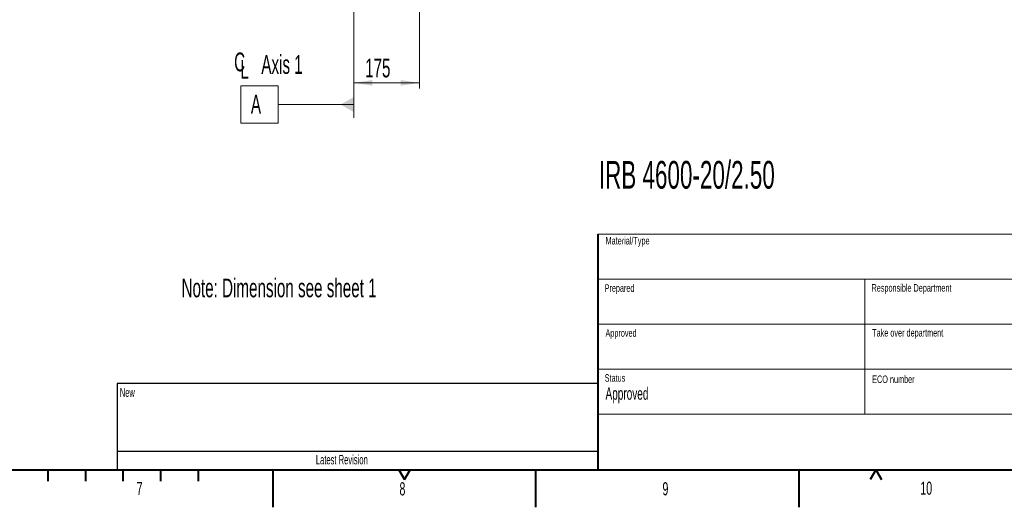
# Model space of a CAD drawing. Header units: millimetres. Extents: x 0 to 8410, y 0 to 5940.
# Tile 135 of 256: x 4230 to 6852, y 0 to 1299. Entities that reach past the tile are written whole.
import ezdxf

# ---------------------------------------------------------------- set-up
doc = ezdxf.new("R2010")
doc.units = ezdxf.units.MM
doc.header["$LTSCALE"] = 10
doc.linetypes.add('CENTERX2', pattern=[20.32, 12.7, -2.54, 2.54, -2.54])
doc.styles.add('SLDTEXTSTYLE0', font='TXT', dxfattribs={"width": 0.605})
doc.dimstyles.new('SLDDIMSTYLE0', dxfattribs={"dimtxt": 50, "dimasz": 50, "dimexe": 0, "dimexo": 0.0625, "dimgap": 12.5, "dimtad": 1, "dimtoh": 1, "dimdec": 1, "dimrnd": 1e-09, "dimzin": 12, "dimdsep": 46, "dimtxsty": 'SLDTEXTSTYLE0', "dimsah": 1, "dimcen": 0.09, "dimadec": 0, "dimazin": 0, "dimtfac": 1, "dimtofl": 0, "dimtmove": 0, "dimatfit": 3, "dimfxl": 1, "dimfrac": 2, "dimtolj": 1, "dimtzin": 12, "dimarcsym": 0})

# ---------------------------------------------------------------- blocks, each defined once
blk = doc.blocks.new('*D28')
at = {"color": 7, "linetype": 'Continuous', "lineweight": 0}
for p, q in [((5294.6, 1878), (5294.6, 1115.9)), ((5119.6, 1250.9), (5119.6, 1115.9)), ((5294.6, 1130.9), (5119.6, 1130.9))]:
    blk.add_line(p, q, dxfattribs=at)
for points in [[(5119.6, 1130.9), (5169.6, 1123.4), (5169.6, 1138.4)], [(5294.6, 1130.9), (5244.6, 1138.4), (5244.6, 1123.4)]]:
    blk.add_solid(points, dxfattribs=at)
at = {"color": 7, "linetype": 'Continuous', "lineweight": 0, "insert": (5149.9, 1195.4), "char_height": 50, "attachment_point": 1, "style": 'SLDTEXTSTYLE0'}
blk.add_mtext('175', dxfattribs=at)
blk = doc.blocks.new('SW_SYMBOL_MOD_CL')
at = {"color": 0, "linetype": 'Continuous', "lineweight": 0, "char_height": 7758, "attachment_point": 5, "style": 'SLDTEXTSTYLE0'}
for s, insert in [('C', (4000, 6000)), ('L', (6000, 3000))]:
    blk.add_mtext(s, dxfattribs=dict(at, insert=insert))
blk = doc.blocks.new('SW_NOTE_6')
at = {"color": 0, "linetype": 'Continuous', "lineweight": 0, "xscale": 0.0064453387, "yscale": 0.0064453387, "zscale": 0.0064453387}
blk.add_blockref('SW_SYMBOL_MOD_CL', (0, 7.2), dxfattribs=at)
at = {"color": 0, "linetype": 'Continuous', "lineweight": 0, "insert": (83.6, 64.5), "char_height": 50, "attachment_point": 1, "style": 'SLDTEXTSTYLE0'}
blk.add_mtext('Axis 1', dxfattribs=at)
blk = doc.blocks.new('SW_DATUMTAG_1')
at = {"color": 0, "linetype": 'Continuous', "lineweight": 0}
for p, q in [((273.8, 216.2), (273.8, 3.4)), ((-27.1, -11.6), (-27.1, 88.4)), ((-27.1, 88.4), (72.9, 88.4)), ((72.9, 88.4), (72.9, -11.6)), ((273.8, 38.4), (72.9, 38.4)), ((72.9, -11.6), (-27.1, -11.6))]:
    blk.add_line(p, q, dxfattribs=at)
blk.add_solid([(273.8, 18.4), (273.8, 58.4), (238.8, 38.4)], dxfattribs=at)
at = {"color": 0, "linetype": 'Continuous', "lineweight": 0, "insert": (0, 64.5), "char_height": 50, "attachment_point": 1, "style": 'SLDTEXTSTYLE0'}
blk.add_mtext('A', dxfattribs=at)

msp = doc.modelspace()

# ---------------------------------------------------------------- linework, layer by layer
at = {"color": 7, "linetype": 'CENTERX2', "lineweight": 0}
msp.add_line((5119.640959, 1250.904646), (5119.640959, 1740.354002), dxfattribs=at)
at = {"color": 7, "linetype": 'Continuous', "lineweight": 15}
for p, q in [((5770, 728), (8310, 728)), ((5770, 608), (8310, 608)), ((6481, 608), (6481, 248)), ((5770, 488), (7142, 488)), ((5770, 368), (7142, 368)), ((5770, 248), (8310, 248))]:
    msp.add_line(p, q, dxfattribs=at)
at = {"color": 7, "linetype": 'Continuous', "lineweight": 40}
for p, q in [((5770, 728), (5770, 608)), ((5770, 608), (5770, 100)), ((200, 100), (8310, 100)), ((4305, 100), (4305, 70)), ((4405, 100), (4405, 70)), ((4505, 100), (4505, 70)), ((4605, 100), (4605, 70)), ((4705, 100), (4705, 70)), ((4905, 0), (4905, 100)), ((5240, 100), (5255, 74.019238)), ((5255, 74.019238), (5270, 100)), ((5605, 0), (5605, 100)), ((6305, 100), (6305, 0)), ((6510, 100), (6495, 74.019238)), ((6510, 100), (6525, 74.019238))]:
    msp.add_line(p, q, dxfattribs=at)
at = {"color": 7, "linetype": 'Continuous', "lineweight": 30}
for p, q in [((5770, 330), (4490, 330)), ((4490, 330), (4490, 150)), ((4490, 150), (5770, 150)), ((4490, 150), (4490, 100))]:
    msp.add_line(p, q, dxfattribs=at)

# ---------------------------------------------------------------- block references
at = {"color": 7, "linetype": 'Continuous', "lineweight": 0}
for name, p in [('SW_DATUMTAG_1', (4845.800661, 1034.754535)), ('SW_NOTE_6', (4790.048633, 1140.386398))]:
    msp.add_blockref(name, p, dxfattribs=at)

# ---------------------------------------------------------------- texts
at = {"color": 7, "linetype": 'Continuous', "lineweight": 0, "attachment_point": 1, "style": 'SLDTEXTSTYLE0'}
for s, insert, char_height in [('IRB 4600-20/2.50', (5772.519706, 922.894397), 73.89162562), ('Material/Type', (5790.38301, 720.306481), 20), ('Note: Dimension see sheet 1', (4661.080456, 609.642462), 50), ('Prepared', (5787.858027, 594.106493), 20), ('Responsible Department', (6498.803692, 594.70134), 20), ('Approved', (5790.214373, 474.434388), 20), ('Take over department', (6500.544855, 475.011651), 20), ('Status', (5788.061817, 354.760112), 20), ('ECO number', (6500.544855, 351.204558), 20), ('New', (4496.741416, 317.934728), 23.8125), ('Approved', (5790.29438, 319.66263), 33), ('Latest Revision', (5018.786031, 139.412565), 25), ('7', (4541.331658, 67.761567), 35), ('8', (5241.557997, 66.67586), 35), ('9', (5941.962575, 66.934423), 35), ('10', (6628.718231, 68.441547), 35)]:
    msp.add_mtext(s, dxfattribs=dict(at, insert=insert, char_height=char_height))

# ---------------------------------------------------------------- dimensions: what is measured, and where the dimension line sits
at = {"color": 7, "linetype": 'Continuous', "lineweight": 0}
dim = msp.add_linear_dim(base=(5119.640959, 1130.904646), p1=(5294.640959, 1878.044765), p2=(5119.640959, 1250.904646), dimstyle='SLDDIMSTYLE0', dxfattribs=at)
dim.commit()
dim.dimension.update_dxf_attribs({"geometry": '*D28', "text_midpoint": (5207.140959, 1130.904646), "dimtype": 160})

doc.saveas('drawing.dxf')
